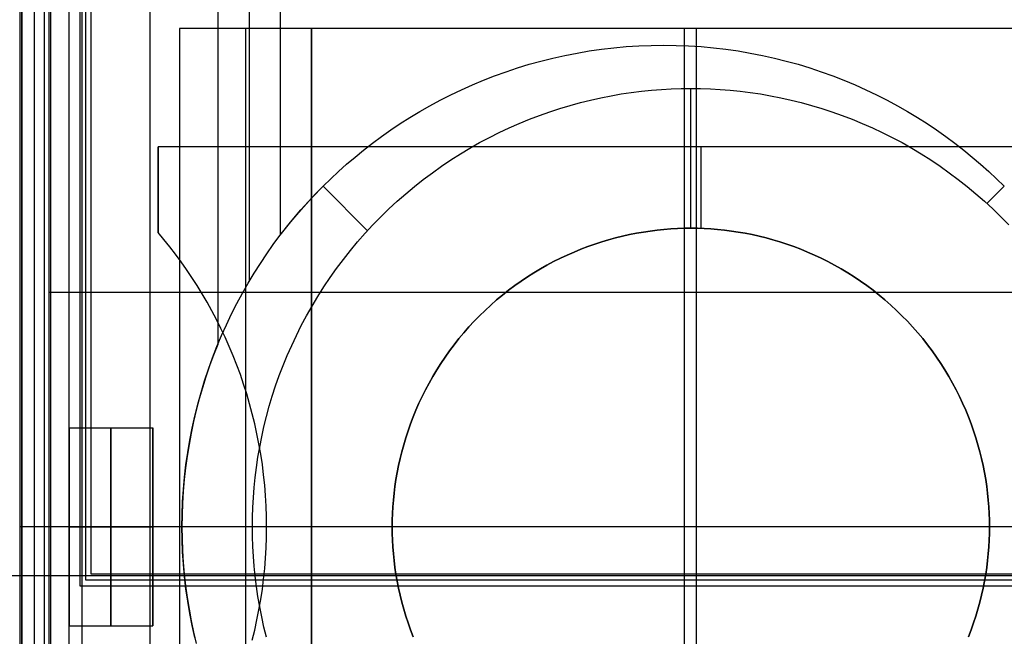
# Model space of a CAD drawing. Header units: millimetres. Extents: x -15 to 7, y 1 to 148.
# Tile 164 of 256: x -4.16 to -0.53, y 35.54 to 37.81. Entities that reach past the tile are written whole.
import ezdxf

# ---------------------------------------------------------------- set-up
doc = ezdxf.new("R2010")
doc.units = ezdxf.units.MM
doc.header["$MEASUREMENT"] = 0
doc.layers.add('Default', color=7, linetype='Continuous', true_color=0x000000)
doc.layers.add('Layer 01', color=7, linetype='Continuous', true_color=0x000000)

msp = doc.modelspace()

# ---------------------------------------------------------------- linework, layer by layer
at = {"layer": 'Default', "color": 254, "true_color": 0xcad1ee}
for points in [[(-3.9369, 73.1907), (-3.9369, 35.7229)], [(-3.9159, 73.1698), (-3.9159, 35.7439)], [(-3.895, 35.7648), (-3.895, 73.1488)], [(-4.1497, 6.9472), (-4.1497, 69.7106)], [(-4.1497, 7.2489), (-4.1497, 69.3953)], [(-4.1497, 69.08), (-4.1497, 8.1651)], [(5.6639, 35.7648), (-3.895, 35.7648)], [(-3.9369, 35.7229), (6.2552, 35.7229)], [(-3.9159, 35.7439), (6.2622, 35.7439)]]:
    msp.add_lwpolyline(points, dxfattribs=at)
at = {"layer": 'Default', "color": 171, "true_color": 0x8080ff}
for points in [[(-4.1047, 70.2941), (-4.1047, 27.6013)], [(-4.0497, 27.5187), (-4.0497, 70.2391)], [(-4.0497, 36.8045), (3.0503, 36.8045)], [(4.453, 35.7597), (-4.9524, 35.7597)]]:
    msp.add_lwpolyline(points, dxfattribs=at)
at = {"layer": 'Default', "color": 254, "true_color": 0xcad1ee, "extrusion": (0.999658, -0.000684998, -0.026159)}
msp.add_lwpolyline([(35.7622, -18.1963), (35.7202, -19.7969)], dxfattribs=at)
at = {"layer": 'Layer 01'}
for points in [[(-4.1566, 34.0394), (-4.1566, 37.8394)], [(-4.1566, 34.0394), (-4.1566, 37.8394)], [(-4.1566, 34.0394), (-4.1566, 37.8394)], [(-4.0665, 34.0394), (-4.0665, 37.8394)], [(-4.0431, 34.0394), (-4.0431, 37.8394)], [(-3.9765, 34.0394), (-3.9765, 37.8394)], [(-3.9765, 34.0394), (-3.9765, 37.8394)], [(-3.9765, 34.0394), (-3.9765, 37.8394)], [(-3.9296, 37.8394), (-3.9296, 34.0394)], [(-3.6789, 37.8394), (-3.6789, 34.0394)], [(-3.4283, 37.8394), (-3.4283, 36.6115)], [(-3.3133, 37.8394), (-3.3133, 36.8428)], [(-3.1984, 37.8394), (-3.1984, 37.0137)], [(0.2355, 37.7757), (-3.5692, 37.7757)], [(-3.5692, 37.7757), (-3.5692, 34.103)], [(-3.5692, 37.7757), (-3.5692, 34.103)], [(-3.0832, 37.7757), (-3.5692, 37.7757)], [(-3.0832, 37.7757), (-3.5692, 37.7757)], [(-3.5692, 37.7757), (-3.5692, 34.103)], [(-3.3262, 37.7757), (-3.3262, 34.103)], [(-0.3386, 37.7757), (-3.0832, 37.7757)], [(-3.0832, 34.103), (-3.0832, 37.7757)], [(-3.0832, 37.7757), (-3.0832, 34.103)], [(-3.0832, 37.7757), (-3.0832, 34.103)], [(-1.7109, 37.7757), (-1.7109, 34.103)], [(-1.6669, 37.7757), (-1.6669, 34.103)], [(-3.513, 35.5315), (-3.5229, 35.5758), (-3.5317, 35.6204), (-3.5393, 35.6654), (-3.5458, 35.7106), (-3.5511, 35.7561), (-3.5552, 35.8018), (-3.5582, 35.8475), (-3.56, 35.8934), (-3.5606, 35.9394), (-3.56, 35.9853), (-3.5582, 36.0312), (-3.5552, 36.077), (-3.5511, 36.1226), (-3.5458, 36.1681), (-3.5393, 36.2133), (-3.5317, 36.2583), (-3.5229, 36.3029), (-3.513, 36.3472), (-3.5021, 36.3911), (-3.49, 36.4346), (-3.477, 36.4776), (-3.4628, 36.5201), (-3.4477, 36.562), (-3.4316, 36.6034), (-3.4146, 36.6441), (-3.3967, 36.6842), (-3.3778, 36.7236), (-3.3582, 36.7624), (-3.3377, 36.8004), (-3.3164, 36.8376), (-3.2944, 36.8741), (-3.2716, 36.9099), (-3.2482, 36.9448), (-3.2242, 36.9789), (-3.1995, 37.0122), (-3.1743, 37.0446), (-3.1485, 37.0762), (-3.1223, 37.107), (-3.0955, 37.1369), (-3.0684, 37.1659), (-3.0409, 37.194), (-3.0127, 37.2216), (-2.9837, 37.2487), (-2.9538, 37.2754), (-2.923, 37.3017), (-2.8914, 37.3275), (-2.859, 37.3527), (-2.8257, 37.3773), (-2.7916, 37.4014), (-2.7567, 37.4248), (-2.721, 37.4475), (-2.6845, 37.4696), (-2.6472, 37.4908), (-2.6092, 37.5113), (-2.5704, 37.531), (-2.531, 37.5498), (-2.4909, 37.5678), (-2.4502, 37.5848), (-2.4088, 37.6009), (-2.3669, 37.616), (-2.3244, 37.6301), (-2.2814, 37.6432), (-2.238, 37.6553), (-2.1941, 37.6662), (-2.1498, 37.6761), (-2.1051, 37.6848), (-2.0601, 37.6925), (-2.0149, 37.6989), (-1.9694, 37.7043), (-1.9238, 37.7084), (-1.878, 37.7114), (-1.8321, 37.7131), (-1.7862, 37.7137), (-1.7402, 37.7131), (-1.6944, 37.7114), (-1.6486, 37.7084), (-1.6029, 37.7043), (-1.5575, 37.6989), (-1.5122, 37.6925), (-1.4672, 37.6848), (-1.4226, 37.6761), (-1.3783, 37.6662), (-1.3344, 37.6553), (-1.2909, 37.6432), (-1.2479, 37.6301), (-1.2055, 37.616), (-1.1635, 37.6009), (-1.1222, 37.5848), (-1.0814, 37.5678), (-1.0413, 37.5498), (-1.0019, 37.531), (-0.9632, 37.5113), (-0.9252, 37.4908), (-0.8879, 37.4696), (-0.8514, 37.4475), (-0.8157, 37.4248), (-0.7807, 37.4014), (-0.7466, 37.3773), (-0.7134, 37.3527), (-0.6809, 37.3275), (-0.6493, 37.3017), (-0.6186, 37.2754), (-0.5887, 37.2487), (-0.5597, 37.2216), (-0.5315, 37.194)], [(-3.513, 35.5315), (-3.5229, 35.5758), (-3.5317, 35.6204), (-3.5393, 35.6654), (-3.5458, 35.7106), (-3.5511, 35.7561), (-3.5552, 35.8018), (-3.5582, 35.8475), (-3.56, 35.8934), (-3.5606, 35.9394), (-3.56, 35.9853), (-3.5582, 36.0312), (-3.5552, 36.077), (-3.5511, 36.1226), (-3.5458, 36.1681), (-3.5393, 36.2133), (-3.5317, 36.2583), (-3.5229, 36.3029), (-3.513, 36.3472), (-3.5021, 36.3911), (-3.49, 36.4346), (-3.477, 36.4776), (-3.4628, 36.5201), (-3.4477, 36.562), (-3.4316, 36.6034), (-3.4146, 36.6441), (-3.3967, 36.6842), (-3.3778, 36.7236), (-3.3582, 36.7624), (-3.3377, 36.8004), (-3.3164, 36.8376), (-3.2944, 36.8741), (-3.2716, 36.9099), (-3.2482, 36.9448), (-3.2242, 36.9789), (-3.1995, 37.0122), (-3.1743, 37.0446), (-3.1485, 37.0762), (-3.1223, 37.107), (-3.0955, 37.1369), (-3.0684, 37.1659), (-3.0409, 37.194), (-3.0127, 37.2216), (-2.9837, 37.2487), (-2.9538, 37.2754), (-2.923, 37.3017), (-2.8914, 37.3275), (-2.859, 37.3527), (-2.8257, 37.3773), (-2.7916, 37.4014), (-2.7567, 37.4248), (-2.721, 37.4475), (-2.6845, 37.4696), (-2.6472, 37.4908), (-2.6092, 37.5113), (-2.5704, 37.531), (-2.531, 37.5498), (-2.4909, 37.5678), (-2.4502, 37.5848), (-2.4088, 37.6009), (-2.3669, 37.616), (-2.3244, 37.6301), (-2.2814, 37.6432), (-2.238, 37.6553), (-2.1941, 37.6662), (-2.1498, 37.6761), (-2.1051, 37.6848), (-2.0601, 37.6925), (-2.0149, 37.6989), (-1.9694, 37.7043), (-1.9238, 37.7084), (-1.878, 37.7114), (-1.8321, 37.7131), (-1.7862, 37.7137), (-1.7402, 37.7131), (-1.6944, 37.7114), (-1.6486, 37.7084), (-1.6029, 37.7043), (-1.5575, 37.6989), (-1.5122, 37.6925), (-1.4672, 37.6848), (-1.4226, 37.6761), (-1.3783, 37.6662), (-1.3344, 37.6553), (-1.2909, 37.6432), (-1.2479, 37.6301), (-1.2055, 37.616), (-1.1635, 37.6009), (-1.1222, 37.5848), (-1.0814, 37.5678), (-1.0413, 37.5498), (-1.0019, 37.531), (-0.9632, 37.5113), (-0.9252, 37.4908), (-0.8879, 37.4696), (-0.8514, 37.4475), (-0.8157, 37.4248), (-0.7807, 37.4014), (-0.7466, 37.3773), (-0.7134, 37.3527), (-0.6809, 37.3275), (-0.6493, 37.3017), (-0.6186, 37.2754), (-0.5887, 37.2487), (-0.5597, 37.2216), (-0.5315, 37.194)], [(-3.0409, 37.194), (-3.0127, 37.2216), (-2.9837, 37.2487), (-2.9538, 37.2754), (-2.923, 37.3017), (-2.8914, 37.3275), (-2.859, 37.3527), (-2.8257, 37.3773), (-2.7916, 37.4014), (-2.7567, 37.4248), (-2.721, 37.4475), (-2.6845, 37.4696), (-2.6472, 37.4908), (-2.6092, 37.5113), (-2.5704, 37.531), (-2.531, 37.5498), (-2.4909, 37.5678), (-2.4502, 37.5848), (-2.4088, 37.6009), (-2.3669, 37.616), (-2.3244, 37.6301), (-2.2814, 37.6432), (-2.238, 37.6553), (-2.1941, 37.6662), (-2.1498, 37.6761), (-2.1051, 37.6848), (-2.0601, 37.6925), (-2.0149, 37.6989), (-1.9694, 37.7043), (-1.9238, 37.7084), (-1.878, 37.7114), (-1.8321, 37.7131), (-1.7862, 37.7137), (-1.7402, 37.7131), (-1.6944, 37.7114), (-1.6486, 37.7084), (-1.6029, 37.7043), (-1.5575, 37.6989), (-1.5122, 37.6925), (-1.4672, 37.6848), (-1.4226, 37.6761), (-1.3783, 37.6662), (-1.3344, 37.6553), (-1.2909, 37.6432), (-1.2479, 37.6301), (-1.2055, 37.616), (-1.1635, 37.6009), (-1.1222, 37.5848), (-1.0814, 37.5678), (-1.0413, 37.5498), (-1.0019, 37.531), (-0.9632, 37.5113), (-0.9252, 37.4908), (-0.8879, 37.4696), (-0.8514, 37.4475), (-0.8157, 37.4248), (-0.7807, 37.4014), (-0.7466, 37.3773), (-0.7134, 37.3527), (-0.6809, 37.3275), (-0.6493, 37.3017), (-0.6186, 37.2754), (-0.5887, 37.2487), (-0.5597, 37.2216), (-0.5315, 37.194)], [(-3.2491, 35.5326), (-3.2585, 35.5703), (-3.2668, 35.6079), (-3.2742, 35.6455), (-3.2807, 35.6829), (-3.2862, 35.7202), (-3.2909, 35.7573), (-3.2947, 35.7942), (-3.2975, 35.8309), (-3.2996, 35.8674), (-3.3008, 35.9035), (-3.3012, 35.9394), (-3.3008, 35.9752), (-3.2996, 36.0114), (-3.2975, 36.0478), (-3.2947, 36.0845), (-3.2909, 36.1214), (-3.2862, 36.1585), (-3.2807, 36.1958), (-3.2742, 36.2332), (-3.2668, 36.2708), (-3.2585, 36.3084), (-3.2491, 36.3461), (-3.2388, 36.3837), (-3.2276, 36.4214), (-3.2153, 36.459), (-3.202, 36.4965), (-3.1878, 36.5338), (-3.1725, 36.571), (-3.1563, 36.608), (-3.139, 36.6447), (-3.1208, 36.6811), (-3.1015, 36.7172), (-3.0813, 36.7529), (-3.0601, 36.7882), (-3.0379, 36.8231), (-3.0148, 36.8575), (-2.9908, 36.8913), (-2.9658, 36.9246), (-2.94, 36.9573), (-2.9133, 36.9893), (-2.8857, 37.0207), (-2.8573, 37.0514), (-2.8282, 37.0813), (-2.7982, 37.1105), (-2.7675, 37.1389), (-2.7362, 37.1665), (-2.7041, 37.1932), (-2.6714, 37.219), (-2.6381, 37.244), (-2.6043, 37.268), (-2.5699, 37.2911), (-2.5351, 37.3133), (-2.4998, 37.3345), (-2.464, 37.3547), (-2.4279, 37.3739), (-2.3915, 37.3922), (-2.3548, 37.4095), (-2.3178, 37.4257), (-2.2807, 37.441), (-2.2433, 37.4552), (-2.2058, 37.4685), (-2.1682, 37.4807), (-2.1306, 37.492), (-2.0929, 37.5023), (-2.0552, 37.5116), (-2.0176, 37.52), (-1.98, 37.5274), (-1.9426, 37.5339), (-1.9053, 37.5394), (-1.8682, 37.5441), (-1.8313, 37.5478), (-1.7946, 37.5507), (-1.7582, 37.5528), (-1.722, 37.554), (-1.6862, 37.5544), (-1.6503, 37.554), (-1.6142, 37.5528), (-1.5777, 37.5507), (-1.5411, 37.5478), (-1.5041, 37.5441), (-1.467, 37.5394), (-1.4297, 37.5339), (-1.3923, 37.5274), (-1.3548, 37.52), (-1.3171, 37.5116), (-1.2795, 37.5023), (-1.2418, 37.492), (-1.2041, 37.4807), (-1.1665, 37.4685), (-1.1291, 37.4552), (-1.0917, 37.441), (-1.0545, 37.4257), (-1.0175, 37.4095), (-0.9808, 37.3922), (-0.9444, 37.3739), (-0.9083, 37.3547), (-0.8726, 37.3345), (-0.8373, 37.3133), (-0.8024, 37.2911), (-0.7681, 37.268), (-0.7342, 37.244), (-0.7009, 37.219), (-0.6682, 37.1932), (-0.6362, 37.1665), (-0.6048, 37.1389), (-0.5741, 37.1105), (-0.5442, 37.0813), (-0.515, 37.0514)], [(-1.6862, 37.0394), (-1.6862, 37.5544)], [(0.3516, 37.3394), (-3.6484, 37.3394)], [(-3.6484, 37.0243), (-3.6484, 37.3394)], [(0.3516, 37.3394), (-3.6484, 37.3394)], [(-3.6484, 37.3394), (-3.6484, 37.0243)], [(0.3516, 37.3394), (-3.6484, 37.3394)], [(-3.6484, 37.0243), (-3.6484, 37.3394)], [(-1.6484, 37.0387), (-1.6484, 37.3394)], [(-3.1984, 37.0137), (-3.1606, 37.0616), (-3.1217, 37.1077), (-3.0817, 37.1518), (-3.0409, 37.194)], [(-2.8771, 37.0302), (-3.0409, 37.194)], [(-0.5953, 37.1302), (-0.5315, 37.194)], [(-2.7089, 35.5345), (-2.7187, 35.5599), (-2.7277, 35.5854), (-2.736, 35.611), (-2.7437, 35.6367), (-2.7507, 35.6623), (-2.7571, 35.688), (-2.7628, 35.7136), (-2.7678, 35.7392), (-2.7722, 35.7647), (-2.776, 35.7901), (-2.7792, 35.8154), (-2.7817, 35.8405), (-2.7837, 35.8655), (-2.7851, 35.8903), (-2.7859, 35.9149), (-2.7862, 35.9394), (-2.7859, 35.9638), (-2.7851, 35.9884), (-2.7837, 36.0132), (-2.7817, 36.0382), (-2.7792, 36.0633), (-2.776, 36.0886), (-2.7722, 36.114), (-2.7678, 36.1395), (-2.7628, 36.1651), (-2.7571, 36.1907), (-2.7507, 36.2164), (-2.7437, 36.242), (-2.736, 36.2677), (-2.7277, 36.2933), (-2.7187, 36.3188), (-2.7089, 36.3443), (-2.6985, 36.3696), (-2.6875, 36.3948), (-2.6757, 36.4198), (-2.6633, 36.4446), (-2.6502, 36.4692), (-2.6364, 36.4935), (-2.622, 36.5175), (-2.6069, 36.5413), (-2.5911, 36.5647), (-2.5748, 36.5878), (-2.5578, 36.6104), (-2.5402, 36.6327), (-2.522, 36.6545), (-2.5032, 36.6759), (-2.4839, 36.6968), (-2.464, 36.7172), (-2.4436, 36.737), (-2.4227, 36.7564), (-2.4013, 36.7751), (-2.3795, 36.7933), (-2.3572, 36.8109), (-2.3346, 36.8279), (-2.3115, 36.8443), (-2.2881, 36.86), (-2.2644, 36.8751), (-2.2403, 36.8896), (-2.216, 36.9034), (-2.1914, 36.9165), (-2.1666, 36.9289), (-2.1416, 36.9407), (-2.1164, 36.9517), (-2.0911, 36.9621), (-2.0656, 36.9718), (-2.0401, 36.9809), (-2.0145, 36.9892), (-1.9888, 36.9969), (-1.9632, 37.0039), (-1.9375, 37.0103), (-1.9119, 37.0159), (-1.8863, 37.021), (-1.8608, 37.0254), (-1.8354, 37.0292), (-1.8102, 37.0323), (-1.785, 37.0349), (-1.76, 37.0369), (-1.7352, 37.0383), (-1.7106, 37.0391), (-1.6862, 37.0394), (-1.6618, 37.0391), (-1.6371, 37.0383), (-1.6123, 37.0369), (-1.5873, 37.0349), (-1.5622, 37.0323), (-1.5369, 37.0292), (-1.5115, 37.0254), (-1.486, 37.021), (-1.4604, 37.0159), (-1.4348, 37.0103), (-1.4092, 37.0039), (-1.3835, 36.9969), (-1.3579, 36.9892), (-1.3323, 36.9809), (-1.3067, 36.9718), (-1.2813, 36.9621), (-1.2559, 36.9517), (-1.2308, 36.9407), (-1.2058, 36.9289), (-1.181, 36.9165), (-1.1564, 36.9034), (-1.132, 36.8896), (-1.108, 36.8751), (-1.0842, 36.86), (-1.0608, 36.8443), (-1.0378, 36.8279), (-1.0151, 36.8109), (-0.9928, 36.7933), (-0.971, 36.7751), (-0.9496, 36.7564), (-0.9288, 36.737), (-0.9084, 36.7172), (-0.8885, 36.6968), (-0.8692, 36.6759), (-0.8504, 36.6545), (-0.8322, 36.6327), (-0.8146, 36.6104), (-0.7976, 36.5878), (-0.7812, 36.5647), (-0.7655, 36.5413), (-0.7504, 36.5175), (-0.7359, 36.4935), (-0.7222, 36.4692), (-0.7091, 36.4446), (-0.6966, 36.4198), (-0.6849, 36.3948), (-0.6738, 36.3696), (-0.6634, 36.3443), (-0.6537, 36.3188), (-0.6447, 36.2933), (-0.6363, 36.2677), (-0.6286, 36.242), (-0.6216, 36.2164), (-0.6153, 36.1907), (-0.6096, 36.1651), (-0.6045, 36.1395), (-0.6001, 36.114), (-0.5963, 36.0886), (-0.5932, 36.0633), (-0.5906, 36.0382), (-0.5887, 36.0132), (-0.5873, 35.9884), (-0.5864, 35.9638), (-0.5862, 35.9394), (-0.5864, 35.9149), (-0.5873, 35.8903), (-0.5887, 35.8655), (-0.5906, 35.8405), (-0.5932, 35.8154), (-0.5963, 35.7901), (-0.6001, 35.7647), (-0.6045, 35.7392), (-0.6096, 35.7136), (-0.6153, 35.688), (-0.6216, 35.6623), (-0.6286, 35.6367), (-0.6363, 35.611), (-0.6447, 35.5854), (-0.6537, 35.5599), (-0.6634, 35.5345)], [(-0.6634, 35.5345), (-0.6537, 35.5599), (-0.6447, 35.5854), (-0.6363, 35.611), (-0.6286, 35.6367), (-0.6216, 35.6623), (-0.6153, 35.688), (-0.6096, 35.7136), (-0.6045, 35.7392), (-0.6001, 35.7647), (-0.5963, 35.7901), (-0.5932, 35.8154), (-0.5906, 35.8405), (-0.5887, 35.8655), (-0.5873, 35.8903), (-0.5864, 35.9149), (-0.5862, 35.9394), (-0.5864, 35.9638), (-0.5873, 35.9884), (-0.5887, 36.0132), (-0.5906, 36.0382), (-0.5932, 36.0633), (-0.5963, 36.0886), (-0.6001, 36.114), (-0.6045, 36.1395), (-0.6096, 36.1651), (-0.6153, 36.1907), (-0.6216, 36.2164), (-0.6286, 36.242), (-0.6363, 36.2677), (-0.6447, 36.2933), (-0.6537, 36.3188), (-0.6634, 36.3443), (-0.6738, 36.3696), (-0.6849, 36.3948), (-0.6966, 36.4198), (-0.7091, 36.4446), (-0.7222, 36.4692), (-0.7359, 36.4935), (-0.7504, 36.5175), (-0.7655, 36.5413), (-0.7812, 36.5647), (-0.7976, 36.5878), (-0.8146, 36.6104), (-0.8322, 36.6327), (-0.8504, 36.6545), (-0.8692, 36.6759), (-0.8885, 36.6968), (-0.9084, 36.7172), (-0.9288, 36.737), (-0.9496, 36.7564), (-0.971, 36.7751), (-0.9928, 36.7933), (-1.0151, 36.8109), (-1.0378, 36.8279), (-1.0608, 36.8443), (-1.0842, 36.86), (-1.108, 36.8751), (-1.132, 36.8896), (-1.1564, 36.9034), (-1.181, 36.9165), (-1.2058, 36.9289), (-1.2308, 36.9407), (-1.2559, 36.9517), (-1.2813, 36.9621), (-1.3067, 36.9718), (-1.3323, 36.9809), (-1.3579, 36.9892), (-1.3835, 36.9969), (-1.4092, 37.0039), (-1.4348, 37.0103), (-1.4604, 37.0159), (-1.486, 37.021), (-1.5115, 37.0254), (-1.5369, 37.0292), (-1.5622, 37.0323), (-1.5873, 37.0349), (-1.6123, 37.0369), (-1.6371, 37.0383), (-1.6618, 37.0391), (-1.6862, 37.0394), (-1.7106, 37.0391), (-1.7352, 37.0383), (-1.76, 37.0369), (-1.785, 37.0349), (-1.8102, 37.0323), (-1.8354, 37.0292), (-1.8608, 37.0254), (-1.8863, 37.021), (-1.9119, 37.0159), (-1.9375, 37.0103), (-1.9632, 37.0039), (-1.9888, 36.9969), (-2.0145, 36.9892), (-2.0401, 36.9809), (-2.0656, 36.9718), (-2.0911, 36.9621), (-2.1164, 36.9517), (-2.1416, 36.9407), (-2.1666, 36.9289), (-2.1914, 36.9165), (-2.216, 36.9034), (-2.2403, 36.8896), (-2.2644, 36.8751), (-2.2881, 36.86), (-2.3115, 36.8443), (-2.3346, 36.8279), (-2.3572, 36.8109), (-2.3795, 36.7933), (-2.4013, 36.7751), (-2.4227, 36.7564), (-2.4436, 36.737), (-2.464, 36.7172), (-2.4839, 36.6968), (-2.5032, 36.6759), (-2.522, 36.6545), (-2.5402, 36.6327), (-2.5578, 36.6104), (-2.5748, 36.5878), (-2.5911, 36.5647), (-2.6069, 36.5413), (-2.622, 36.5175), (-2.6364, 36.4935), (-2.6502, 36.4692), (-2.6633, 36.4446), (-2.6757, 36.4198), (-2.6875, 36.3948), (-2.6985, 36.3696), (-2.7089, 36.3443), (-2.7187, 36.3188), (-2.7277, 36.2933), (-2.736, 36.2677), (-2.7437, 36.242), (-2.7507, 36.2164), (-2.7571, 36.1907), (-2.7628, 36.1651), (-2.7678, 36.1395), (-2.7722, 36.114), (-2.776, 36.0886), (-2.7792, 36.0633), (-2.7817, 36.0382), (-2.7837, 36.0132), (-2.7851, 35.9884), (-2.7859, 35.9638), (-2.7862, 35.9394), (-2.7859, 35.9149), (-2.7851, 35.8903), (-2.7837, 35.8655), (-2.7817, 35.8405), (-2.7792, 35.8154), (-2.776, 35.7901), (-2.7722, 35.7647), (-2.7678, 35.7392), (-2.7628, 35.7136), (-2.7571, 35.688), (-2.7507, 35.6623), (-2.7437, 35.6367), (-2.736, 35.611), (-2.7277, 35.5854), (-2.7187, 35.5599), (-2.7089, 35.5345)], [(-0.6634, 35.5345), (-0.6537, 35.5599), (-0.6447, 35.5854), (-0.6363, 35.611), (-0.6286, 35.6367), (-0.6216, 35.6623), (-0.6153, 35.688), (-0.6096, 35.7136), (-0.6045, 35.7392), (-0.6001, 35.7647), (-0.5963, 35.7901), (-0.5932, 35.8154), (-0.5906, 35.8405), (-0.5887, 35.8655), (-0.5873, 35.8903), (-0.5864, 35.9149), (-0.5862, 35.9394), (-0.5864, 35.9638), (-0.5873, 35.9884), (-0.5887, 36.0132), (-0.5906, 36.0382), (-0.5932, 36.0633), (-0.5963, 36.0886), (-0.6001, 36.114), (-0.6045, 36.1395), (-0.6096, 36.1651), (-0.6153, 36.1907), (-0.6216, 36.2164), (-0.6286, 36.242), (-0.6363, 36.2677), (-0.6447, 36.2933), (-0.6537, 36.3188), (-0.6634, 36.3443), (-0.6738, 36.3696), (-0.6849, 36.3948), (-0.6966, 36.4198), (-0.7091, 36.4446), (-0.7222, 36.4692), (-0.7359, 36.4935), (-0.7504, 36.5175), (-0.7655, 36.5413), (-0.7812, 36.5647), (-0.7976, 36.5878), (-0.8146, 36.6104), (-0.8322, 36.6327), (-0.8504, 36.6545), (-0.8692, 36.6759), (-0.8885, 36.6968), (-0.9084, 36.7172), (-0.9288, 36.737), (-0.9496, 36.7564), (-0.971, 36.7751), (-0.9928, 36.7933), (-1.0151, 36.8109), (-1.0378, 36.8279), (-1.0608, 36.8443), (-1.0842, 36.86), (-1.108, 36.8751), (-1.132, 36.8896), (-1.1564, 36.9034), (-1.181, 36.9165), (-1.2058, 36.9289), (-1.2308, 36.9407), (-1.2559, 36.9517), (-1.2813, 36.9621), (-1.3067, 36.9718), (-1.3323, 36.9809), (-1.3579, 36.9892), (-1.3835, 36.9969), (-1.4092, 37.0039), (-1.4348, 37.0103), (-1.4604, 37.0159), (-1.486, 37.021), (-1.5115, 37.0254), (-1.5369, 37.0292), (-1.5622, 37.0323), (-1.5873, 37.0349), (-1.6123, 37.0369), (-1.6371, 37.0383), (-1.6618, 37.0391), (-1.6862, 37.0394), (-1.7106, 37.0391), (-1.7352, 37.0383), (-1.76, 37.0369), (-1.785, 37.0349), (-1.8102, 37.0323), (-1.8354, 37.0292), (-1.8608, 37.0254), (-1.8863, 37.021), (-1.9119, 37.0159), (-1.9375, 37.0103), (-1.9632, 37.0039), (-1.9888, 36.9969), (-2.0145, 36.9892), (-2.0401, 36.9809), (-2.0656, 36.9718), (-2.0911, 36.9621), (-2.1164, 36.9517), (-2.1416, 36.9407), (-2.1666, 36.9289), (-2.1914, 36.9165), (-2.216, 36.9034), (-2.2403, 36.8896), (-2.2644, 36.8751), (-2.2881, 36.86), (-2.3115, 36.8443), (-2.3346, 36.8279), (-2.3572, 36.8109), (-2.3795, 36.7933), (-2.4013, 36.7751), (-2.4227, 36.7564), (-2.4436, 36.737), (-2.464, 36.7172), (-2.4839, 36.6968), (-2.5032, 36.6759), (-2.522, 36.6545), (-2.5402, 36.6327), (-2.5578, 36.6104), (-2.5748, 36.5878), (-2.5911, 36.5647), (-2.6069, 36.5413), (-2.622, 36.5175), (-2.6364, 36.4935), (-2.6502, 36.4692), (-2.6633, 36.4446), (-2.6757, 36.4198), (-2.6875, 36.3948), (-2.6985, 36.3696), (-2.7089, 36.3443), (-2.7187, 36.3188), (-2.7277, 36.2933), (-2.736, 36.2677), (-2.7437, 36.242), (-2.7507, 36.2164), (-2.7571, 36.1907), (-2.7628, 36.1651), (-2.7678, 36.1395), (-2.7722, 36.114), (-2.776, 36.0886), (-2.7792, 36.0633), (-2.7817, 36.0382), (-2.7837, 36.0132), (-2.7851, 35.9884), (-2.7859, 35.9638), (-2.7862, 35.9394), (-2.7859, 35.9149), (-2.7851, 35.8903), (-2.7837, 35.8655), (-2.7817, 35.8405), (-2.7792, 35.8154), (-2.776, 35.7901), (-2.7722, 35.7647), (-2.7678, 35.7392), (-2.7628, 35.7136), (-2.7571, 35.688), (-2.7507, 35.6623), (-2.7437, 35.6367), (-2.736, 35.611), (-2.7277, 35.5854), (-2.7187, 35.5599), (-2.7089, 35.5345)], [(-2.7089, 35.5345), (-2.7187, 35.5599), (-2.7277, 35.5854), (-2.736, 35.611), (-2.7437, 35.6367), (-2.7507, 35.6623), (-2.7571, 35.688), (-2.7628, 35.7136), (-2.7678, 35.7392), (-2.7722, 35.7647), (-2.776, 35.7901), (-2.7792, 35.8154), (-2.7817, 35.8405), (-2.7837, 35.8655), (-2.7851, 35.8903), (-2.7859, 35.9149), (-2.7862, 35.9394), (-2.7859, 35.9638), (-2.7851, 35.9884), (-2.7837, 36.0132), (-2.7817, 36.0382), (-2.7792, 36.0633), (-2.776, 36.0886), (-2.7722, 36.114), (-2.7678, 36.1395), (-2.7628, 36.1651), (-2.7571, 36.1907), (-2.7507, 36.2164), (-2.7437, 36.242), (-2.736, 36.2677), (-2.7277, 36.2933), (-2.7187, 36.3188), (-2.7089, 36.3443), (-2.6985, 36.3696), (-2.6875, 36.3948), (-2.6757, 36.4198), (-2.6633, 36.4446), (-2.6502, 36.4692), (-2.6364, 36.4935), (-2.622, 36.5175), (-2.6069, 36.5413), (-2.5911, 36.5647), (-2.5748, 36.5878), (-2.5578, 36.6104), (-2.5402, 36.6327), (-2.522, 36.6545), (-2.5032, 36.6759), (-2.4839, 36.6968), (-2.464, 36.7172), (-2.4436, 36.737), (-2.4227, 36.7564), (-2.4013, 36.7751), (-2.3795, 36.7933), (-2.3572, 36.8109), (-2.3346, 36.8279), (-2.3115, 36.8443), (-2.2881, 36.86), (-2.2644, 36.8751), (-2.2403, 36.8896), (-2.216, 36.9034), (-2.1914, 36.9165), (-2.1666, 36.9289), (-2.1416, 36.9407), (-2.1164, 36.9517), (-2.0911, 36.9621), (-2.0656, 36.9718), (-2.0401, 36.9809), (-2.0145, 36.9892), (-1.9888, 36.9969), (-1.9632, 37.0039), (-1.9375, 37.0103), (-1.9119, 37.0159), (-1.8863, 37.021), (-1.8608, 37.0254), (-1.8354, 37.0292), (-1.8102, 37.0323), (-1.785, 37.0349), (-1.76, 37.0369), (-1.7352, 37.0383), (-1.7106, 37.0391), (-1.6862, 37.0394), (-1.6618, 37.0391), (-1.6371, 37.0383), (-1.6123, 37.0369), (-1.5873, 37.0349), (-1.5622, 37.0323), (-1.5369, 37.0292), (-1.5115, 37.0254), (-1.486, 37.021), (-1.4604, 37.0159), (-1.4348, 37.0103), (-1.4092, 37.0039), (-1.3835, 36.9969), (-1.3579, 36.9892), (-1.3323, 36.9809), (-1.3067, 36.9718), (-1.2813, 36.9621), (-1.2559, 36.9517), (-1.2308, 36.9407), (-1.2058, 36.9289), (-1.181, 36.9165), (-1.1564, 36.9034), (-1.132, 36.8896), (-1.108, 36.8751), (-1.0842, 36.86), (-1.0608, 36.8443), (-1.0378, 36.8279), (-1.0151, 36.8109), (-0.9928, 36.7933), (-0.971, 36.7751), (-0.9496, 36.7564), (-0.9288, 36.737), (-0.9084, 36.7172), (-0.8885, 36.6968), (-0.8692, 36.6759), (-0.8504, 36.6545), (-0.8322, 36.6327), (-0.8146, 36.6104), (-0.7976, 36.5878), (-0.7812, 36.5647), (-0.7655, 36.5413), (-0.7504, 36.5175), (-0.7359, 36.4935), (-0.7222, 36.4692), (-0.7091, 36.4446), (-0.6966, 36.4198), (-0.6849, 36.3948), (-0.6738, 36.3696), (-0.6634, 36.3443), (-0.6537, 36.3188), (-0.6447, 36.2933), (-0.6363, 36.2677), (-0.6286, 36.242), (-0.6216, 36.2164), (-0.6153, 36.1907), (-0.6096, 36.1651), (-0.6045, 36.1395), (-0.6001, 36.114), (-0.5963, 36.0886), (-0.5932, 36.0633), (-0.5906, 36.0382), (-0.5887, 36.0132), (-0.5873, 35.9884), (-0.5864, 35.9638), (-0.5862, 35.9394), (-0.5864, 35.9149), (-0.5873, 35.8903), (-0.5887, 35.8655), (-0.5906, 35.8405), (-0.5932, 35.8154), (-0.5963, 35.7901), (-0.6001, 35.7647), (-0.6045, 35.7392), (-0.6096, 35.7136), (-0.6153, 35.688), (-0.6216, 35.6623), (-0.6286, 35.6367), (-0.6363, 35.611), (-0.6447, 35.5854), (-0.6537, 35.5599), (-0.6634, 35.5345)], [(-0.6634, 35.5345), (-0.6537, 35.5599), (-0.6447, 35.5854), (-0.6363, 35.611), (-0.6286, 35.6367), (-0.6216, 35.6623), (-0.6153, 35.688), (-0.6096, 35.7136), (-0.6045, 35.7392), (-0.6001, 35.7647), (-0.5963, 35.7901), (-0.5932, 35.8154), (-0.5906, 35.8405), (-0.5887, 35.8655), (-0.5873, 35.8903), (-0.5864, 35.9149), (-0.5862, 35.9394), (-0.5864, 35.9638), (-0.5873, 35.9884), (-0.5887, 36.0132), (-0.5906, 36.0382), (-0.5932, 36.0633), (-0.5963, 36.0886), (-0.6001, 36.114), (-0.6045, 36.1395), (-0.6096, 36.1651), (-0.6153, 36.1907), (-0.6216, 36.2164), (-0.6286, 36.242), (-0.6363, 36.2677), (-0.6447, 36.2933), (-0.6537, 36.3188), (-0.6634, 36.3443), (-0.6738, 36.3696), (-0.6849, 36.3948), (-0.6966, 36.4198), (-0.7091, 36.4446), (-0.7222, 36.4692), (-0.7359, 36.4935), (-0.7504, 36.5175), (-0.7655, 36.5413), (-0.7812, 36.5647), (-0.7976, 36.5878), (-0.8146, 36.6104), (-0.8322, 36.6327), (-0.8504, 36.6545), (-0.8692, 36.6759), (-0.8885, 36.6968), (-0.9084, 36.7172), (-0.9288, 36.737), (-0.9496, 36.7564), (-0.971, 36.7751), (-0.9928, 36.7933), (-1.0151, 36.8109), (-1.0378, 36.8279), (-1.0608, 36.8443), (-1.0842, 36.86), (-1.108, 36.8751), (-1.132, 36.8896), (-1.1564, 36.9034), (-1.181, 36.9165), (-1.2058, 36.9289), (-1.2308, 36.9407), (-1.2559, 36.9517), (-1.2813, 36.9621), (-1.3067, 36.9718), (-1.3323, 36.9809), (-1.3579, 36.9892), (-1.3835, 36.9969), (-1.4092, 37.0039), (-1.4348, 37.0103), (-1.4604, 37.0159), (-1.486, 37.021), (-1.5115, 37.0254), (-1.5369, 37.0292), (-1.5622, 37.0323), (-1.5873, 37.0349), (-1.6123, 37.0369), (-1.6371, 37.0383), (-1.6618, 37.0391), (-1.6862, 37.0394), (-1.7106, 37.0391), (-1.7352, 37.0383), (-1.76, 37.0369), (-1.785, 37.0349), (-1.8102, 37.0323), (-1.8354, 37.0292), (-1.8608, 37.0254), (-1.8863, 37.021), (-1.9119, 37.0159), (-1.9375, 37.0103), (-1.9632, 37.0039), (-1.9888, 36.9969), (-2.0145, 36.9892), (-2.0401, 36.9809), (-2.0656, 36.9718), (-2.0911, 36.9621), (-2.1164, 36.9517), (-2.1416, 36.9407), (-2.1666, 36.9289), (-2.1914, 36.9165), (-2.216, 36.9034), (-2.2403, 36.8896), (-2.2644, 36.8751), (-2.2881, 36.86), (-2.3115, 36.8443), (-2.3346, 36.8279), (-2.3572, 36.8109), (-2.3795, 36.7933), (-2.4013, 36.7751), (-2.4227, 36.7564), (-2.4436, 36.737), (-2.464, 36.7172), (-2.4839, 36.6968), (-2.5032, 36.6759), (-2.522, 36.6545), (-2.5402, 36.6327), (-2.5578, 36.6104), (-2.5748, 36.5878), (-2.5911, 36.5647), (-2.6069, 36.5413), (-2.622, 36.5175), (-2.6364, 36.4935), (-2.6502, 36.4692), (-2.6633, 36.4446), (-2.6757, 36.4198), (-2.6875, 36.3948), (-2.6985, 36.3696), (-2.7089, 36.3443), (-2.7187, 36.3188), (-2.7277, 36.2933), (-2.736, 36.2677), (-2.7437, 36.242), (-2.7507, 36.2164), (-2.7571, 36.1907), (-2.7628, 36.1651), (-2.7678, 36.1395), (-2.7722, 36.114), (-2.776, 36.0886), (-2.7792, 36.0633), (-2.7817, 36.0382), (-2.7837, 36.0132), (-2.7851, 35.9884), (-2.7859, 35.9638), (-2.7862, 35.9394), (-2.7859, 35.9149), (-2.7851, 35.8903), (-2.7837, 35.8655), (-2.7817, 35.8405), (-2.7792, 35.8154), (-2.776, 35.7901), (-2.7722, 35.7647), (-2.7678, 35.7392), (-2.7628, 35.7136), (-2.7571, 35.688), (-2.7507, 35.6623), (-2.7437, 35.6367), (-2.736, 35.611), (-2.7277, 35.5854), (-2.7187, 35.5599), (-2.7089, 35.5345)], [(-3.3014, 35.5224), (-3.2923, 35.5593), (-3.2841, 35.5965), (-3.2767, 35.6339), (-3.2701, 35.6715), (-3.2644, 35.7094), (-3.2596, 35.7474), (-3.2556, 35.7856), (-3.2525, 35.824), (-3.2503, 35.8624), (-3.249, 35.9009), (-3.2485, 35.9394), (-3.249, 35.9779), (-3.2503, 36.0163), (-3.2525, 36.0547), (-3.2556, 36.0931), (-3.2596, 36.1313), (-3.2644, 36.1693), (-3.2701, 36.2072), (-3.2767, 36.2448), (-3.2841, 36.2823), (-3.2923, 36.3194), (-3.3014, 36.3563), (-3.3112, 36.3928), (-3.3219, 36.429), (-3.3333, 36.4648), (-3.3454, 36.5003), (-3.3584, 36.5353), (-3.372, 36.5698), (-3.3863, 36.604), (-3.4013, 36.6376), (-3.417, 36.6707), (-3.4333, 36.7034), (-3.4503, 36.7354), (-3.4678, 36.767), (-3.4859, 36.798), (-3.5045, 36.8284), (-3.5237, 36.8582), (-3.5434, 36.8874), (-3.5635, 36.916), (-3.5841, 36.944), (-3.6052, 36.9714), (-3.6266, 36.9982), (-3.6484, 37.0243)], [(-3.3014, 35.5224), (-3.2923, 35.5593), (-3.2841, 35.5965), (-3.2767, 35.6339), (-3.2701, 35.6715), (-3.2644, 35.7094), (-3.2596, 35.7474), (-3.2556, 35.7856), (-3.2525, 35.824), (-3.2503, 35.8624), (-3.249, 35.9009), (-3.2485, 35.9394), (-3.249, 35.9779), (-3.2503, 36.0163), (-3.2525, 36.0547), (-3.2556, 36.0931), (-3.2596, 36.1313), (-3.2644, 36.1693), (-3.2701, 36.2072), (-3.2767, 36.2448), (-3.2841, 36.2823), (-3.2923, 36.3194), (-3.3014, 36.3563), (-3.3112, 36.3928), (-3.3219, 36.429), (-3.3333, 36.4648), (-3.3454, 36.5003), (-3.3584, 36.5353), (-3.372, 36.5698), (-3.3863, 36.604), (-3.4013, 36.6376), (-3.417, 36.6707), (-3.4333, 36.7034), (-3.4503, 36.7354), (-3.4678, 36.767), (-3.4859, 36.798), (-3.5045, 36.8284), (-3.5237, 36.8582), (-3.5434, 36.8874), (-3.5635, 36.916), (-3.5841, 36.944), (-3.6052, 36.9714), (-3.6266, 36.9982), (-3.6484, 37.0243)], [(-3.3014, 35.5224), (-3.2923, 35.5593), (-3.2841, 35.5965), (-3.2767, 35.6339), (-3.2701, 35.6715), (-3.2644, 35.7094), (-3.2596, 35.7474), (-3.2556, 35.7856), (-3.2525, 35.824), (-3.2503, 35.8624), (-3.249, 35.9009), (-3.2485, 35.9394), (-3.249, 35.9779), (-3.2503, 36.0163), (-3.2525, 36.0547), (-3.2556, 36.0931), (-3.2596, 36.1313), (-3.2644, 36.1693), (-3.2701, 36.2072), (-3.2767, 36.2448), (-3.2841, 36.2823), (-3.2923, 36.3194), (-3.3014, 36.3563), (-3.3112, 36.3928), (-3.3219, 36.429), (-3.3333, 36.4648), (-3.3454, 36.5003), (-3.3584, 36.5353), (-3.372, 36.5698), (-3.3863, 36.604), (-3.4013, 36.6376), (-3.417, 36.6707), (-3.4333, 36.7034), (-3.4503, 36.7354), (-3.4678, 36.767), (-3.4859, 36.798), (-3.5045, 36.8284), (-3.5237, 36.8582), (-3.5434, 36.8874), (-3.5635, 36.916), (-3.5841, 36.944), (-3.6052, 36.9714), (-3.6266, 36.9982), (-3.6484, 37.0243)], [(-3.4283, 36.6115), (-3.4438, 36.5724), (-3.4584, 36.5327), (-3.4721, 36.4925), (-3.4849, 36.4518), (-3.4968, 36.4107), (-3.5077, 36.3692), (-3.5176, 36.3273), (-3.5266, 36.2851), (-3.5345, 36.2426), (-3.5414, 36.1998), (-3.5472, 36.1567), (-3.552, 36.1135), (-3.5557, 36.0701), (-3.5584, 36.0266), (-3.56, 35.983), (-3.5606, 35.9394), (-3.56, 35.8957), (-3.5584, 35.8521), (-3.5557, 35.8086), (-3.552, 35.7652), (-3.5472, 35.722), (-3.5414, 35.6789), (-3.5345, 35.6361), (-3.5266, 35.5936), (-3.5176, 35.5514), (-3.5077, 35.5095)], [(-3.9765, 35.5744), (-3.9765, 36.3043)], [(-3.9765, 36.3043), (-3.9765, 35.5744)], [(-3.9765, 36.3043), (-3.6675, 36.3043)], [(-3.9765, 36.3043), (-3.6675, 36.3043)], [(-3.9765, 36.3043), (-3.6675, 36.3043)], [(-3.822, 35.5744), (-3.822, 36.3043)], [(-3.822, 36.3043), (-3.822, 35.5744)], [(-3.6675, 35.5744), (-3.6675, 36.3043)], [(-3.6675, 36.3043), (-3.6675, 35.5744)], [(-3.6675, 35.5744), (-3.6675, 36.3043)], [(-3.9765, 35.9394), (-4.1566, 35.9394)], [(-3.2485, 35.9394), (-3.9765, 35.9394)], [(-3.9765, 35.9394), (-3.6675, 35.9394)], [(-3.9765, 35.9394), (-3.6675, 35.9394)], [(0.2355, 35.9394), (-3.5692, 35.9394)], [(-3.0832, 35.9394), (-3.5692, 35.9394)], [(-2.7862, 35.9394), (-3.3012, 35.9394)], [(-2.7862, 35.9394), (-3.2485, 35.9394)], [(-0.3386, 35.9394), (-3.0832, 35.9394)], [(-0.0712, 35.9394), (-0.5862, 35.9394)], [(0.3516, 35.9394), (-0.5862, 35.9394)], [(-3.9765, 35.5744), (-3.6675, 35.5744)], [(-3.9765, 35.5744), (-3.6675, 35.5744)], [(-3.9765, 35.5744), (-3.6675, 35.5744)]]:
    msp.add_lwpolyline(points, dxfattribs=at)
at = {"layer": 'Layer 01', "extrusion": (1, 0, 0)}
for points in [[(37.7757, -18.0229), (37.7757, -11.9836)], [(37.7757, -11.9836), (37.7757, -17.7456)], [(37.7757, -18.0229), (37.7757, -17.7456)], [(37.3394, -29.3159), (37.3394, -21.838)], [(37.3394, -29.3159), (37.3394, -21.838)], [(37.194, -8.9756), (37.194, -17.7336)], [(37.0394, -21.8159), (37.0394, -17.7336)], [(37.0394, -21.838), (37.0394, -21.8159)], [(37.0394, -29.3159), (37.0394, -21.838)], [(37.0243, -29.3159), (37.0243, -21.838)], [(36.3043, -21.1939), (36.3043, -20.4639)], [(36.3043, -21.1939), (36.3043, -20.4639)], [(36.3043, -21.1939), (36.3043, -20.4639)], [(35.9394, -16.838), (35.9394, -9.338)], [(35.9394, -21.838), (35.9394, -21.1939)], [(35.9394, -20.4639), (35.9394, -16.838)], [(35.9394, -21.1939), (35.9394, -20.4639)], [(35.9394, -18.0229), (35.9394, -11.9836)], [(35.9394, -21.838), (35.9394, -21.8159)], [(35.9394, -29.3159), (35.9394, -21.838)], [(35.9394, -21.8159), (35.9394, -17.7336)], [(35.9394, -21.8159), (35.9394, -17.7336)], [(35.9394, -21.838), (35.9394, -21.8159)], [(35.9394, -29.3159), (35.9394, -21.838)], [(35.8986, -17.7456), (35.8986, -11.9836)], [(35.5744, -20.4639), (35.5744, -21.1939)], [(35.5744, -20.4639), (35.5744, -21.1939)], [(35.5744, -20.4639), (35.5744, -21.1939)]]:
    msp.add_lwpolyline(points, dxfattribs=at)
at = {"layer": 'Layer 01', "extrusion": (0.844189, -3.12148e-13, -0.536046)}
msp.add_lwpolyline([(37.0137, -9.2915), (36.9734, -9.347), (36.9315, -9.4014), (36.888, -9.4545), (36.8428, -9.506), (36.816, -9.535), (36.7887, -9.5634), (36.7607, -9.5913), (36.7321, -9.6185), (36.7028, -9.6451), (36.673, -9.671), (36.6426, -9.6962), (36.6115, -9.7205)], dxfattribs=at)
at = {"layer": 'Layer 01', "extrusion": (0, 1, 0)}
msp.add_lwpolyline([(4.1566, -9.3379), (3.9296, -9.3377)], dxfattribs=at)

doc.saveas('drawing.dxf')
